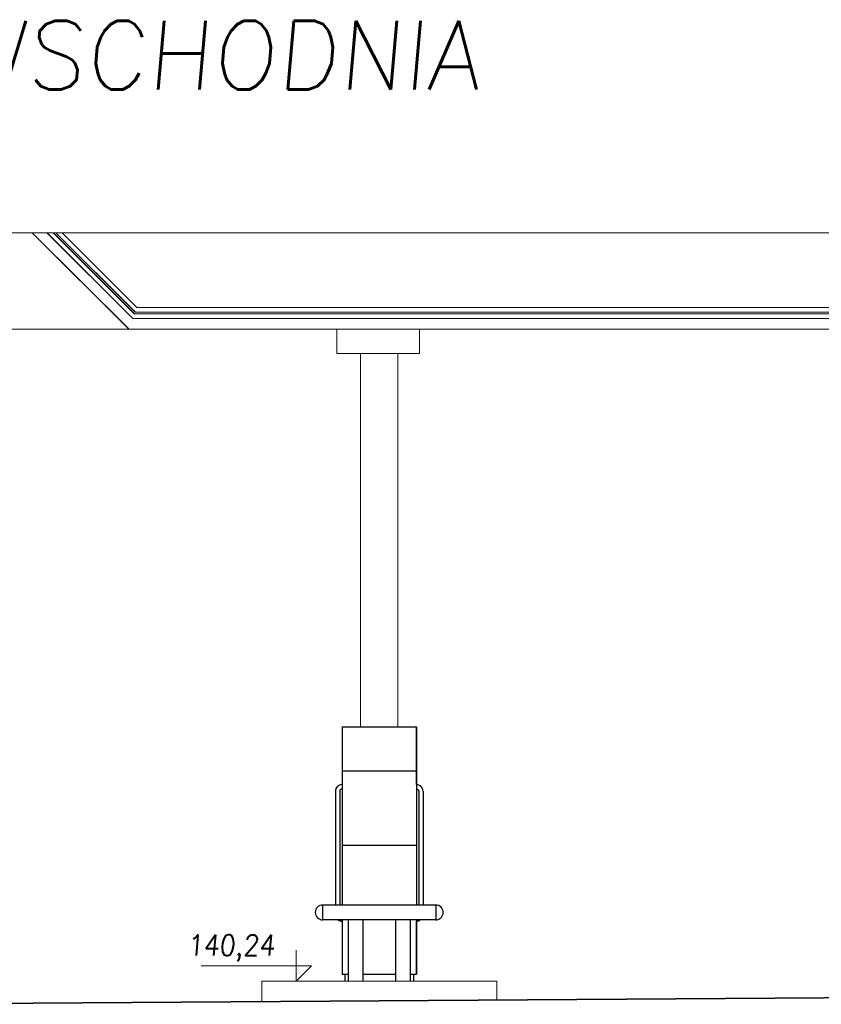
# Model space of a CAD drawing. Extents: x 64716 to 7565828, y -87108 to 5881792.
# Tile 51 of 160: x 93439 to 99271, y -1979 to 5188. Entities that reach past the tile are written whole.
import ezdxf

# ---------------------------------------------------------------- set-up
doc = ezdxf.new("R2010")
doc.units = 0
doc.header["$MEASUREMENT"] = 0
doc.layers.add('dach - izolacja', color=7, linetype='Continuous')
doc.layers.add('xxOś 2_rysunek_Widok ogólny_Dimension_', color=7, linetype='Continuous')
for name, color, linetype, lineweight in [('gruby', 7, 'Continuous', 35), ('linii', 7, 'Continuous', 15), ('LINII OPIS', 7, 'Continuous', 9)]:
    doc.layers.add(name, color=color, linetype=linetype, lineweight=lineweight)
doc.styles.add('RBCS_dim1', font='simplex.shx', dxfattribs={"width": 0.9, "oblique": 5, "height": 3})
doc.styles.add('ROMAND', font='simplex.shx', dxfattribs={"width": 0.9, "oblique": 10})

# ---------------------------------------------------------------- blocks, each defined once
blk = doc.blocks.new('dystr.3')
at = {"layer": 'dach - izolacja'}
for p, q in [((6433772.5184, 5668694.5221, 0), (6433773.0384, 5668694.5221, 0)), ((6433772.5184, 5668694.5221, 0), (6433772.5184, 5668693.2261, 0)), ((6433773.0384, 5668694.5221, 0), (6433773.0584, 5668694.5221, 0)), ((6433773.0584, 5668694.5221, 0), (6433773.0584, 5668693.2261, 0)), ((6433772.5184, 5668694.2021, 0), (6433773.0584, 5668694.2021, 0)), ((6433772.4696, 5668694.0544, 0), (6433772.4696, 5668693.2261, 0)), ((6433772.5013, 5668694.0544, 0), (6433772.5013, 5668693.2261, 0)), ((6433773.0754, 5668694.0544, 0), (6433773.0754, 5668693.2261, 0)), ((6433773.1071, 5668694.0544, 0), (6433773.1071, 5668693.2261, 0)), ((6433772.5184, 5668693.6621, 0), (6433773.0384, 5668693.6621, 0)), ((6433773.0384, 5668693.6621, 0), (6433773.0584, 5668693.6621, 0)), ((6433772.3769, 5668693.2261, 0), (6433772.3769, 5668693.1181, 0)), ((6433773.1999, 5668693.2261, 0), (6433772.3769, 5668693.2261, 0)), ((6433773.1999, 5668693.2261, 0), (6433773.1999, 5668693.1181, 0)), ((6433773.1999, 5668693.1181, 0), (6433772.3769, 5668693.1181, 0)), ((6433772.5184, 5668693.1181, 0), (6433772.5184, 5668692.7221, 0)), ((6433772.5621, 5668693.1181, 0), (6433772.5621, 5668692.6721, 0)), ((6433772.6701, 5668693.1181, 0), (6433772.6701, 5668692.6721, 0)), ((6433772.9066, 5668693.1181, 0), (6433772.9066, 5668692.6721, 0)), ((6433773.0146, 5668693.1181, 0), (6433773.0146, 5668692.6721, 0)), ((6433773.0584, 5668693.1181, 0), (6433773.0584, 5668692.7221, 0)), ((6433772.5184, 5668692.7221, 0), (6433772.5621, 5668692.7221, 0)), ((6433772.5384, 5668692.7221, 0), (6433772.5384, 5668692.6721, 0)), ((6433772.6701, 5668692.7221, 0), (6433772.9066, 5668692.7221, 0)), ((6433773.0146, 5668692.7221, 0), (6433773.0384, 5668692.7221, 0)), ((6433773.0384, 5668692.7221, 0), (6433773.0584, 5668692.7221, 0)), ((6433773.0384, 5668692.7221, 0), (6433773.0384, 5668692.6721, 0))]:
    blk.add_line(p, q, dxfattribs=at)
for centre, radius, start, end in [((6433772.5184, 5668694.0544, 0), 0.0488, 90, 180), ((6433773.0584, 5668694.0544, 0), 0.0488, 0, 90), ((6433772.5184, 5668694.0544, 0), 0.0171, 90, 180), ((6433773.0584, 5668694.0544, 0), 0.0171, 0, 90), ((6433772.3769, 5668693.1721, 0), 0.054, 90, 270), ((6433773.1999, 5668693.1721, 0), 0.054, 270, 90), ((6433772.5184, 5668693.1574, 0), 0.0488, 233.68412, 270), ((6433773.0584, 5668693.1574, 0), 0.0488, 270, 306.31588)]:
    blk.add_arc(centre, radius, start, end, dxfattribs=at)

msp = doc.modelspace()

# ---------------------------------------------------------------- linework, layer by layer
at = {"layer": 'gruby', "elevation": 0}
msp.add_lwpolyline([(92455, -1978.5), (107205, -1878.5), (121955, -1978.5)], dxfattribs=at)
at = {"layer": 'linii'}
for p, q in [((92431.7, 3637, 0), (118957.8, 3637, 0)), ((93528.9, 3637, 0), (94232.3, 2937, 0)), ((93528.9, 3637, 0), (94232.3, 2937, 0)), ((93528.9, 3637, 0), (94232.3, 2937, 0)), ((93528.9, 3637, 0), (94232.9, 2936.4, 0)), ((93529.6, 3636.4, 0), (94232.9, 2936.4, 0)), ((93529.6, 3636.4, 0), (94232.9, 2936.4, 0)), ((93529.6, 3636.4, 0), (94232.9, 2936.4, 0)), ((93529.6, 3636.4, 0), (94232.9, 2936.4, 0)), ((94260, 3015, 0), (93637.5, 3637, 0)), ((94260, 3015, 0), (93637.5, 3637, 0)), ((94260, 3015, 0), (93637.5, 3637, 0)), ((94260.6, 3014.4, 0), (93637.5, 3637, 0)), ((94260.6, 3014.3, 0), (93638.2, 3636.4, 0)), ((94260.6, 3014.3, 0), (93638.2, 3636.4, 0)), ((94260.6, 3014.3, 0), (93638.2, 3636.4, 0)), ((94262.7, 3012.3, 0), (93638.2, 3636.4, 0)), ((94275, 3046, 0), (93683.6, 3637, 0)), ((94274, 3047, 0), (93683.6, 3637, 0)), ((94275.6, 3045.4, 0), (93684.3, 3636.4, 0)), ((94274.7, 3046.4, 0), (93684.3, 3636.4, 0)), ((93701.1, 3637, 0), (94278.6, 3060.3, 0)), ((93701.1, 3637, 0), (94278.6, 3060.3, 0)), ((93701.7, 3636.4, 0), (94278.6, 3060.3, 0)), ((93701.7, 3636.4, 0), (94278.3, 3060.6, 0)), ((94292.1, 3092.9, 0), (93747.2, 3637, 0)), ((94292.1, 3092.9, 0), (93747.2, 3637, 0)), ((93747.2, 3637, 0), (94292.1, 3092.9, 0)), ((93747.2, 3637, 0), (94292.1, 3092.9, 0)), ((94292.1, 3092.9, 0), (93747.2, 3637, 0)), ((94292.1, 3092.9, 0), (93747.2, 3637, 0)), ((93747.2, 3637, 0), (94291.6, 3093.4, 0)), ((93747.2, 3637, 0), (94291.6, 3093.4, 0)), ((120120, 3093.8, 0), (94292, 3093, 0)), ((94261.7, 3013.2, 0), (120147.6, 3011.2, 0)), ((94275, 3046, 0), (120136.2, 3046, 0)), ((94278.6, 3060.3, 0), (120132.6, 3060.3, 0)), ((102332.9, 2936.4, 0), (92420.1, 2936.4, 0)), ((121980.8, 2936.4, 0), (94232.9, 2936.4, 0)), ((121978.3, 2936.4, 0), (94232.9, 2936.4, 0)), ((95747.3, 2758.5, 0), (95747.3, 2935, 0)), ((95747.3, 2758.5, 0), (95747.3, 2935, 0)), ((96347.3, 2758.5, 0), (96347.3, 2935, 0)), ((96347.3, 2758.5, 0), (96347.3, 2935, 0)), ((95747.3, 2758.5, 0), (96347.3, 2758.5, 0)), ((95747.3, 2758.5, 0), (96347.3, 2758.5, 0)), ((95200.4, -1959.9, 0), (95200.4, -1809.9, 0)), ((95200.4, -1809.9, 0), (96910.4, -1809.9, 0)), ((95200.4, -1809.9, 0), (95200.4, -1959.9, 0)), ((96910.4, -1809.9, 0), (95200.4, -1809.9, 0)), ((95200.4, -1809.9, 0), (96910.4, -1809.9, 0)), ((96910.4, -1809.9, 0), (96910.4, -1948.3, 0))]:
    msp.add_line(p, q, dxfattribs=at)
msp.add_lwpolyline([(95918.5, 2758.5), (96191.5, 2758.5), (96191.5, 40.1), (95918.5, 40.1)], close=True, dxfattribs=at)
at = {"layer": 'linii', "ltscale": 0.2, "elevation": 0}
msp.add_lwpolyline([(95784.9, 40.1), (96324.9, 40.1), (96324.9, -378.8, -0.414214), (96373.7, -427.6), (96373.7, -1255.9), (96466.4, -1255.9, -1), (96466.4, -1363.9), (96353.8, -1363.9), (96324.9, -1373.4), (96324.9, -1759.9), (96304.9, -1759.9), (96304.9, -1809.9), (95804.9, -1809.9), (95804.9, -1759.9), (95784.9, -1759.9), (95784.9, -1373.4), (95756, -1363.9), (95643.4, -1363.9, -1), (95643.4, -1255.9), (95736.2, -1255.9), (95736.2, -427.6, -0.414214), (95784.9, -378.8), (95784.9, 40.1), (96324.9, 40.1)], format="xyb", dxfattribs=at)
at = {"layer": 'LINII OPIS'}
for p, q in [((95449.6, -1584.9, 0), (95449.6, -1809.9, 0)), ((95449.6, -1584.9, 0), (95449.6, -1809.9, 0)), ((95449.6, -1697.4, 0), (94760.1, -1697.4, 0)), ((95449.6, -1697.4, 0), (94902.1, -1697.4, 0)), ((95449.6, -1809.9, 0), (95562.1, -1697.4, 0)), ((95562.1, -1697.4, 0), (95449.6, -1697.4, 0)), ((95449.6, -1809.9, 0), (95562.1, -1697.4, 0)), ((95562.1, -1697.4, 0), (95449.6, -1697.4, 0))]:
    msp.add_line(p, q, dxfattribs=at)

# ---------------------------------------------------------------- block references
at = {"layer": 'linii', "xscale": 1000, "yscale": 1000, "zscale": 1000}
msp.add_blockref('dystr.3', (-6433676733.4, -5668694482, 0), dxfattribs=at)

# ---------------------------------------------------------------- texts
at = {"layer": 'Defpoints', "lineweight": 35, "style": 'ROMAND', "oblique": 5}
msp.add_text('ELEWACJA WSCHODNIA', height=500, dxfattribs=at).set_placement((89368.7, 4679.1, 0))
at = {"layer": 'xxOś 2_rysunek_Widok ogólny_Dimension_', "color": 6, "style": 'RBCS_dim1', "oblique": 5, "width": 0.9}
msp.add_text('140,24', height=150, dxfattribs=at).set_placement((94658.8, -1622.4, 0))

doc.saveas('drawing.dxf')
